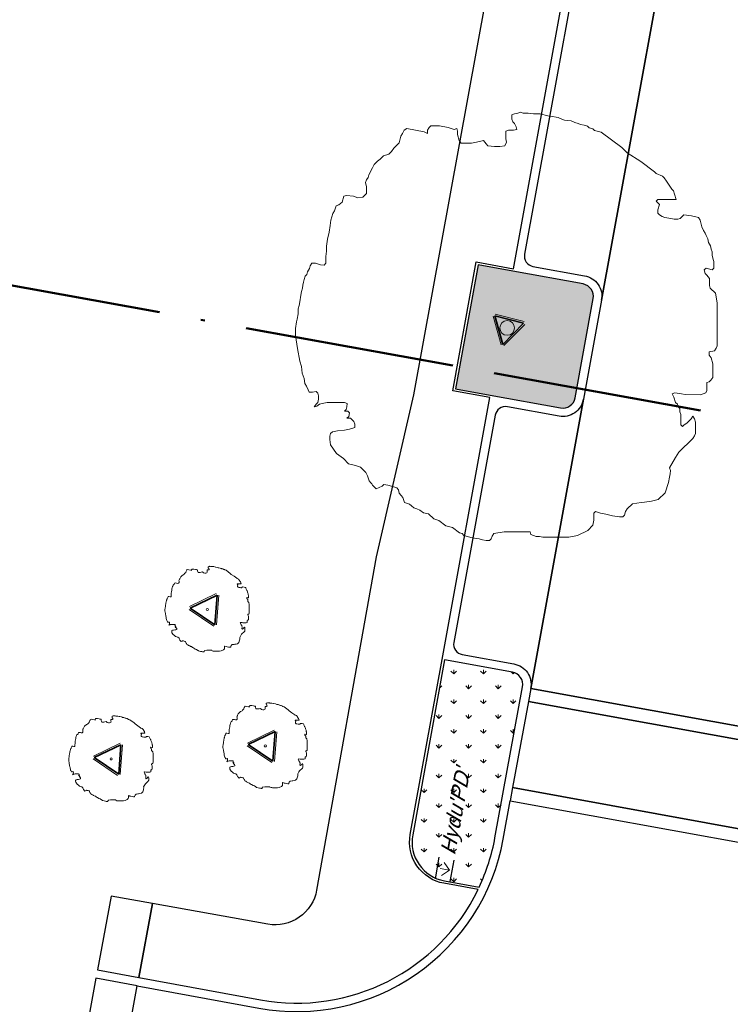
# Model space of a CAD drawing. Extents: x 131293 to 132236, y 397713 to 398701.
# Tile 56 of 63: x 131666 to 131683, y 398572 to 398595. Entities that reach past the tile are written whole.
import ezdxf
from ezdxf.enums import TextEntityAlignment as Align

# ---------------------------------------------------------------- set-up
doc = ezdxf.new("R2010")
doc.units = 0
doc.linetypes.add('AL-BLADSCHEIDING', pattern=[13, 5, -1, 0, -1, 5, -1])
for name, color, linetype, lineweight in [('B-boom @ 0.2', 7, 'Continuous', 18), ('N-GR-boombescherming @ 0.2', 2, 'Continuous', 25), ('N-GR-plantsoentekst @ 0.2', 190, 'Continuous', 25), ('X-AL-bladscheiding', 4, 'AL-BLADSCHEIDING', 50)]:
    doc.layers.add(name, color=color, linetype=linetype, lineweight=lineweight)
doc.layers.add('N-GR-arcering haagplantsoen', color=7, linetype='Continuous', lineweight=5, true_color=0x88bc76)
doc.layers.add('N-GR-open arcering sierplantsoen', color=7, linetype='Continuous', lineweight=5, true_color=0x54ab6a)
doc.layers.add('X-AL-contourlijnen', color=30, linetype='Continuous', plot=False)
doc.styles.add('CS Annotative', font='arial.ttf')

# ---------------------------------------------------------------- blocks, each defined once
blk = doc.blocks.new('*U102')
blk.add_lwpolyline([(-21.81, 7.49), (-22.22, 7.5), (-22.84, 7.7), (-23.25, 7.7), (-23.45, 7.39), (-23.55, 7.09), (-23.76, 6.68), (-23.86, 6.37), (-24.07, 6.17), (-24.17, 5.76), (-24.27, 5.45), (-24.33, 5.09), (-24.38, 4.73), (-24.48, 4.32), (-24.58, 3.91), (-24.69, 3.09), (-24.79, 2.68), (-24.89, 2.27), (-24.9, 1.66), (-25, 1.04), (-25.1, 0.74), (-25.21, -0.08), (-25.21, -0.9), (-24.95, -2.44), (-24.7, -3.98), (-24.5, -4.59), (-24.45, -5), (-24.4, -5.41), (-24.19, -6.03), (-24.09, -6.64), (-23.89, -6.95), (-23.68, -7.36), (-23.58, -7.67), (-23.17, -7.67), (-22.76, -7.57), (-22.56, -7.77), (-22.45, -8.08), (-22.46, -8.49), (-22.56, -8.9), (-22.76, -9.1), (-22.97, -9.41), (-22.66, -9.31), (-22.35, -9.1), (-22.05, -9), (-21.43, -8.9), (-20.51, -8.9), (-20, -8.9), (-19.38, -8.9), (-19.07, -9.01), (-19.08, -9.42), (-19.18, -9.72), (-19.38, -9.93), (-18.97, -9.93), (-18.77, -10.13), (-18.87, -10.54), (-19.08, -10.75), (-18.67, -10.75), (-18.26, -11.16), (-18.16, -11.47), (-18.16, -11.88), (-18.77, -12.08), (-19.39, -12.18), (-20.21, -12.28), (-20.82, -12.39), (-21.03, -12.59), (-21.13, -12.9), (-21.13, -13.31), (-21.03, -13.92), (-20.32, -14.95), (-19.5, -15.56), (-18.88, -16.18), (-18.06, -16.39), (-17.45, -16.59), (-16.84, -17.21), (-16.63, -17.62), (-16.43, -18.23), (-16.22, -18.44), (-16.12, -18.59), (-16.02, -18.75), (-15.61, -19.16), (-14.89, -18.85), (-14.69, -18.65), (-14.23, -18.75), (-13.77, -18.85), (-13.15, -19.06), (-12.95, -19.27), (-12.85, -19.67), (-12.64, -19.98), (-12.44, -20.19), (-12.23, -20.8), (-11.62, -21.01), (-11.41, -21.21), (-11.11, -21.42), (-10.75, -21.57), (-10.39, -21.73), (-9.98, -22.04), (-9.37, -22.14), (-8.75, -22.76), (-8.14, -22.96), (-7.32, -23.58), (-6.5, -23.78), (-5.68, -24.4), (-5.37, -24.5), (-5.17, -24.71), (-4.15, -25.02), (-3.33, -25.12), (-2.92, -25.23), (-2.51, -25.33), (-2.1, -25.33), (-1.89, -25.12), (-1.79, -24.82), (-1.58, -24.51), (-0.35, -24.31), (2.72, -24.31), (2.82, -24.62), (3.44, -24.83), (3.85, -24.83), (4.26, -24.93), (7.33, -24.94), (8.36, -24.73), (9.59, -24.12), (10.2, -23.51), (10.31, -22.89), (10.31, -22.07), (10.51, -21.87), (11.13, -22.08), (11.74, -22.18), (12.56, -22.39), (13.38, -22.49), (13.79, -22.49), (13.99, -22.29), (14.1, -21.88), (14.3, -21.57), (14.92, -20.96), (15.94, -20.8), (16.35, -20.75), (17.17, -20.65), (17.99, -20.45), (18.82, -19.63), (19.23, -18.4), (19.33, -17.79), (19.43, -17.38), (19.44, -16.97), (19.33, -16.66), (20.05, -15.43), (20.46, -14.82), (22.11, -13.18), (22.31, -12.87), (22.41, -12.57), (22.42, -11.24), (22.32, -10.83), (22.11, -10.52), (21.91, -10.83), (21.39, -11.34), (21.08, -11.54), (20.88, -11.75), (20.67, -11.54), (20.68, -10.31), (20.58, -10), (20.58, -9.59), (20.37, -9.39), (20.27, -9.08), (20.06, -8.87), (19.86, -8.26), (19.66, -7.85), (19.96, -7.75), (20.78, -7.85), (21.19, -7.95), (23.04, -7.96), (23.65, -7.75), (23.76, -7.45), (23.76, -7.04), (23.76, -6.52), (24.07, -6.42), (24.27, -6.22), (24.48, -5.91), (24.48, -4.27), (24.28, -3.55), (24.07, -3.25), (24.07, -2.84), (24.69, -2.74), (24.89, -2.43), (25, -2.12), (25.01, 3), (24.8, 4.13), (24.19, 4.75), (24.09, 5.05), (24.09, 5.87), (23.78, 6.28), (23.58, 6.49), (23.47, 6.9), (23.68, 7.1), (24.4, 6.9), (24.6, 7.1), (24.6, 7.92), (24.55, 8.13), (24.5, 8.33), (24.4, 8.64), (24.4, 9.05), (24.3, 9.36), (24.2, 9.76), (23.99, 10.18), (23.89, 10.59), (23.69, 11), (23.59, 11.3), (23.38, 11.61), (23.18, 12.02), (22.97, 12.84), (22.77, 13.15), (21.95, 13.36), (21.03, 13.46), (20.62, 13.05), (20.31, 12.95), (19.9, 12.95), (19.49, 13.05), (18.77, 13.16), (18.47, 13.26), (18.16, 13.46), (17.96, 13.67), (17.96, 14.08), (18.16, 14.69), (17.75, 15.11), (17.96, 15.31), (20.11, 15.31), (19.91, 15.92), (19.8, 16.33), (19.6, 16.54), (18.99, 17.46), (18.68, 17.87), (18.48, 18.08), (17.76, 18.38), (17.55, 18.59), (15.92, 19.82), (14.28, 20.85), (13.67, 21.47), (11.21, 23.31), (10.39, 23.52), (10.19, 23.73), (9.78, 23.83), (9.57, 24.04), (9.16, 24.14), (8.75, 24.24), (8.45, 24.34), (8.04, 24.45), (7.63, 24.65), (6.81, 24.76), (6.5, 24.86), (6.09, 25.07), (5.17, 25.22), (4.86, 25.27), (3.94, 25.48), (3.53, 25.48), (3.12, 25.48), (2.81, 25.53), (2.5, 25.58), (1.89, 25.59), (1.58, 25.69), (1.28, 25.59), (0.87, 25.48), (0.56, 25.38), (0.56, 24.87), (0.66, 24.56), (0.86, 24.36), (1.07, 23.95), (1.17, 23.64), (0.76, 23.54), (0.45, 23.54), (0.15, 23.54), (-0.16, 23.44), (-0.16, 22.52), (-0.06, 22.11), (-0.27, 21.7), (-0.88, 21.6), (-1.5, 21.6), (-2.32, 21.7), (-2.52, 21.91), (-2.83, 22.32), (-3.65, 22.11), (-4.26, 22.01), (-5.49, 22.01), (-5.7, 22.32), (-5.9, 23.04), (-5.9, 23.45), (-6, 23.76), (-6.31, 23.65), (-6.67, 23.76), (-7.03, 23.86), (-8.05, 24.07), (-9.08, 24.07), (-9.28, 23.87), (-9.49, 23.56), (-9.49, 23.15), (-9.9, 23.35), (-10.92, 23.56), (-11.95, 23.77), (-12.25, 23.56), (-12.46, 23.15), (-12.66, 22.85), (-12.87, 22.03), (-13.49, 21.41), (-13.79, 21), (-14.1, 20.7), (-14.72, 20.49), (-15.13, 20.08), (-15.44, 19.88), (-15.64, 19.68), (-15.85, 19.47), (-16.05, 19.06), (-16.46, 18.24), (-16.57, 17.93), (-16.77, 17.63), (-16.88, 17.32), (-16.77, 16.81), (-16.77, 15.99), (-17.19, 15.58), (-17.8, 15.48), (-18.31, 15.68), (-19.13, 15.79), (-19.44, 15.69), (-19.65, 14.97), (-20.06, 14.66), (-20.36, 14.56), (-20.57, 13.95), (-20.78, 13.64), (-20.98, 12.82), (-21.09, 12.21), (-21.19, 11.39), (-21.4, 10.57), (-21.5, 9.75), (-21.5, 9.13), (-21.6, 8.52), (-21.61, 7.7), (-21.81, 7.49)])
at = {"lineweight": 18}
blk.add_circle((0, 0), 0.875, dxfattribs=at)
blk = doc.blocks.new('CS Boombescherming')
at = {"lineweight": 5}
for p, q in [((-2.11, 0.34), (1.07, 1.88)), ((1.09, -1.84), (1.36, 1.68)), ((-2.14, 0), (0.78, -1.99))]:
    blk.add_line(p, q, dxfattribs=at)
at = {"lineweight": 35}
for p, q in [((-2.03, 0.16), (1.16, 1.7)), ((0.9, -1.83), (1.16, 1.7)), ((-2.03, 0.16), (0.9, -1.83))]:
    blk.add_line(p, q, dxfattribs=at)
blk = doc.blocks.new('*U166')
blk.add_lwpolyline([(-4.36, 1.5), (-4.44, 1.5), (-4.57, 1.54), (-4.65, 1.54), (-4.69, 1.48), (-4.71, 1.42), (-4.75, 1.34), (-4.77, 1.27), (-4.81, 1.23), (-4.83, 1.15), (-4.85, 1.09), (-4.87, 1.02), (-4.88, 0.95), (-4.9, 0.86), (-4.92, 0.78), (-4.94, 0.62), (-4.96, 0.54), (-4.98, 0.45), (-4.98, 0.33), (-5, 0.21), (-5.02, 0.15), (-5.04, -0.02), (-5.04, -0.18), (-4.99, -0.49), (-4.94, -0.8), (-4.9, -0.92), (-4.89, -1), (-4.88, -1.08), (-4.84, -1.21), (-4.82, -1.33), (-4.78, -1.39), (-4.74, -1.47), (-4.72, -1.53), (-4.63, -1.53), (-4.55, -1.51), (-4.51, -1.55), (-4.49, -1.62), (-4.49, -1.7), (-4.51, -1.78), (-4.55, -1.82), (-4.59, -1.88), (-4.53, -1.86), (-4.47, -1.82), (-4.41, -1.8), (-4.29, -1.78), (-4.1, -1.78), (-4, -1.78), (-3.88, -1.78), (-3.81, -1.8), (-3.82, -1.88), (-3.84, -1.94), (-3.88, -1.99), (-3.79, -1.99), (-3.75, -2.03), (-3.77, -2.11), (-3.82, -2.15), (-3.73, -2.15), (-3.65, -2.23), (-3.63, -2.29), (-3.63, -2.38), (-3.75, -2.42), (-3.88, -2.44), (-4.04, -2.46), (-4.16, -2.48), (-4.21, -2.52), (-4.23, -2.58), (-4.23, -2.66), (-4.21, -2.78), (-4.06, -2.99), (-3.9, -3.11), (-3.78, -3.24), (-3.61, -3.28), (-3.49, -3.32), (-3.37, -3.44), (-3.33, -3.52), (-3.29, -3.65), (-3.24, -3.69), (-3.22, -3.72), (-3.2, -3.75), (-3.12, -3.83), (-2.98, -3.77), (-2.94, -3.73), (-2.85, -3.75), (-2.75, -3.77), (-2.63, -3.81), (-2.59, -3.85), (-2.57, -3.93), (-2.53, -4), (-2.49, -4.04), (-2.45, -4.16), (-2.32, -4.2), (-2.28, -4.24), (-2.22, -4.28), (-2.15, -4.31), (-2.08, -4.35), (-2, -4.41), (-1.87, -4.43), (-1.75, -4.55), (-1.63, -4.59), (-1.46, -4.72), (-1.3, -4.76), (-1.14, -4.88), (-1.07, -4.9), (-1.03, -4.94), (-0.83, -5), (-0.67, -5.02), (-0.58, -5.05), (-0.5, -5.07), (-0.42, -5.07), (-0.38, -5.02), (-0.36, -4.96), (-0.32, -4.9), (-0.07, -4.86), (0.54, -4.86), (0.56, -4.92), (0.69, -4.97), (0.77, -4.97), (0.85, -4.99), (1.47, -4.99), (1.67, -4.95), (1.92, -4.82), (2.04, -4.7), (2.06, -4.58), (2.06, -4.41), (2.1, -4.37), (2.23, -4.42), (2.35, -4.44), (2.51, -4.48), (2.68, -4.5), (2.76, -4.5), (2.8, -4.46), (2.82, -4.38), (2.86, -4.31), (2.98, -4.19), (3.19, -4.16), (3.27, -4.15), (3.43, -4.13), (3.6, -4.09), (3.76, -3.93), (3.85, -3.68), (3.87, -3.56), (3.89, -3.48), (3.89, -3.39), (3.87, -3.33), (4.01, -3.09), (4.09, -2.96), (4.42, -2.64), (4.46, -2.57), (4.48, -2.51), (4.48, -2.25), (4.46, -2.17), (4.42, -2.1), (4.38, -2.17), (4.28, -2.27), (4.22, -2.31), (4.18, -2.35), (4.13, -2.31), (4.14, -2.06), (4.12, -2), (4.12, -1.92), (4.07, -1.88), (4.05, -1.82), (4.01, -1.77), (3.97, -1.65), (3.93, -1.57), (3.99, -1.55), (4.16, -1.57), (4.24, -1.59), (4.61, -1.59), (4.73, -1.55), (4.75, -1.49), (4.75, -1.41), (4.75, -1.3), (4.81, -1.28), (4.85, -1.24), (4.9, -1.18), (4.9, -0.85), (4.86, -0.71), (4.81, -0.65), (4.81, -0.57), (4.94, -0.55), (4.98, -0.49), (5, -0.42), (5, 0.6), (4.96, 0.83), (4.84, 0.95), (4.82, 1.01), (4.82, 1.17), (4.76, 1.26), (4.72, 1.3), (4.69, 1.38), (4.74, 1.42), (4.88, 1.38), (4.92, 1.42), (4.92, 1.58), (4.91, 1.63), (4.9, 1.67), (4.88, 1.73), (4.88, 1.81), (4.86, 1.87), (4.84, 1.95), (4.8, 2.04), (4.78, 2.12), (4.74, 2.2), (4.72, 2.26), (4.68, 2.32), (4.64, 2.4), (4.59, 2.57), (4.55, 2.63), (4.39, 2.67), (4.21, 2.69), (4.12, 2.61), (4.06, 2.59), (3.98, 2.59), (3.9, 2.61), (3.75, 2.63), (3.69, 2.65), (3.63, 2.69), (3.59, 2.73), (3.59, 2.82), (3.63, 2.94), (3.55, 3.02), (3.59, 3.06), (4.02, 3.06), (3.98, 3.18), (3.96, 3.27), (3.92, 3.31), (3.8, 3.49), (3.74, 3.57), (3.7, 3.62), (3.55, 3.68), (3.51, 3.72), (3.18, 3.96), (2.86, 4.17), (2.73, 4.29), (2.24, 4.66), (2.08, 4.7), (2.04, 4.75), (1.96, 4.77), (1.91, 4.81), (1.83, 4.83), (1.75, 4.85), (1.69, 4.87), (1.61, 4.89), (1.53, 4.93), (1.36, 4.95), (1.3, 4.97), (1.22, 5.01), (1.03, 5.04), (0.97, 5.05), (0.79, 5.1), (0.71, 5.1), (0.62, 5.1), (0.56, 5.11), (0.5, 5.12), (0.38, 5.12), (0.32, 5.14), (0.26, 5.12), (0.17, 5.1), (0.11, 5.08), (0.11, 4.97), (0.13, 4.91), (0.17, 4.87), (0.21, 4.79), (0.23, 4.73), (0.15, 4.71), (0.09, 4.71), (0.03, 4.71), (-0.03, 4.69), (-0.03, 4.5), (-0.01, 4.42), (-0.05, 4.34), (-0.18, 4.32), (-0.3, 4.32), (-0.46, 4.34), (-0.5, 4.38), (-0.57, 4.46), (-0.73, 4.42), (-0.85, 4.4), (-1.1, 4.4), (-1.14, 4.46), (-1.18, 4.61), (-1.18, 4.69), (-1.2, 4.75), (-1.26, 4.73), (-1.33, 4.75), (-1.41, 4.77), (-1.61, 4.81), (-1.82, 4.81), (-1.86, 4.77), (-1.9, 4.71), (-1.9, 4.63), (-1.98, 4.67), (-2.18, 4.71), (-2.39, 4.75), (-2.45, 4.71), (-2.49, 4.63), (-2.53, 4.57), (-2.57, 4.41), (-2.7, 4.28), (-2.76, 4.2), (-2.82, 4.14), (-2.94, 4.1), (-3.03, 4.02), (-3.09, 3.98), (-3.13, 3.94), (-3.17, 3.89), (-3.21, 3.81), (-3.29, 3.65), (-3.31, 3.59), (-3.35, 3.53), (-3.38, 3.46), (-3.35, 3.36), (-3.35, 3.2), (-3.44, 3.12), (-3.56, 3.1), (-3.66, 3.14), (-3.83, 3.16), (-3.89, 3.14), (-3.93, 2.99), (-4.01, 2.93), (-4.07, 2.91), (-4.11, 2.79), (-4.16, 2.73), (-4.2, 2.56), (-4.22, 2.44), (-4.24, 2.28), (-4.28, 2.11), (-4.3, 1.95), (-4.3, 1.83), (-4.32, 1.7), (-4.32, 1.54), (-4.36, 1.5)])
at = {"lineweight": 18}
blk.add_circle((0, 0), 0.125, dxfattribs=at)
blk = doc.blocks.new('*U167')
blk.add_lwpolyline([(-4.36, 1.5), (-4.44, 1.5), (-4.57, 1.54), (-4.65, 1.54), (-4.69, 1.48), (-4.71, 1.42), (-4.75, 1.34), (-4.77, 1.27), (-4.81, 1.23), (-4.83, 1.15), (-4.85, 1.09), (-4.87, 1.02), (-4.88, 0.95), (-4.9, 0.86), (-4.92, 0.78), (-4.94, 0.62), (-4.96, 0.54), (-4.98, 0.45), (-4.98, 0.33), (-5, 0.21), (-5.02, 0.15), (-5.04, -0.02), (-5.04, -0.18), (-4.99, -0.49), (-4.94, -0.8), (-4.9, -0.92), (-4.89, -1), (-4.88, -1.08), (-4.84, -1.21), (-4.82, -1.33), (-4.78, -1.39), (-4.74, -1.47), (-4.72, -1.53), (-4.63, -1.53), (-4.55, -1.51), (-4.51, -1.55), (-4.49, -1.62), (-4.49, -1.7), (-4.51, -1.78), (-4.55, -1.82), (-4.59, -1.88), (-4.53, -1.86), (-4.47, -1.82), (-4.41, -1.8), (-4.29, -1.78), (-4.1, -1.78), (-4, -1.78), (-3.88, -1.78), (-3.81, -1.8), (-3.82, -1.88), (-3.84, -1.94), (-3.88, -1.99), (-3.79, -1.99), (-3.75, -2.03), (-3.77, -2.11), (-3.82, -2.15), (-3.73, -2.15), (-3.65, -2.23), (-3.63, -2.29), (-3.63, -2.38), (-3.75, -2.42), (-3.88, -2.44), (-4.04, -2.46), (-4.16, -2.48), (-4.21, -2.52), (-4.23, -2.58), (-4.23, -2.66), (-4.21, -2.78), (-4.06, -2.99), (-3.9, -3.11), (-3.78, -3.24), (-3.61, -3.28), (-3.49, -3.32), (-3.37, -3.44), (-3.33, -3.52), (-3.29, -3.65), (-3.24, -3.69), (-3.22, -3.72), (-3.2, -3.75), (-3.12, -3.83), (-2.98, -3.77), (-2.94, -3.73), (-2.85, -3.75), (-2.75, -3.77), (-2.63, -3.81), (-2.59, -3.85), (-2.57, -3.93), (-2.53, -4), (-2.49, -4.04), (-2.45, -4.16), (-2.32, -4.2), (-2.28, -4.24), (-2.22, -4.28), (-2.15, -4.31), (-2.08, -4.35), (-2, -4.41), (-1.87, -4.43), (-1.75, -4.55), (-1.63, -4.59), (-1.46, -4.72), (-1.3, -4.76), (-1.14, -4.88), (-1.07, -4.9), (-1.03, -4.94), (-0.83, -5), (-0.67, -5.02), (-0.58, -5.05), (-0.5, -5.07), (-0.42, -5.07), (-0.38, -5.02), (-0.36, -4.96), (-0.32, -4.9), (-0.07, -4.86), (0.54, -4.86), (0.56, -4.92), (0.69, -4.97), (0.77, -4.97), (0.85, -4.99), (1.47, -4.99), (1.67, -4.95), (1.92, -4.82), (2.04, -4.7), (2.06, -4.58), (2.06, -4.41), (2.1, -4.37), (2.23, -4.42), (2.35, -4.44), (2.51, -4.48), (2.68, -4.5), (2.76, -4.5), (2.8, -4.46), (2.82, -4.38), (2.86, -4.31), (2.98, -4.19), (3.19, -4.16), (3.27, -4.15), (3.43, -4.13), (3.6, -4.09), (3.76, -3.93), (3.85, -3.68), (3.87, -3.56), (3.89, -3.48), (3.89, -3.39), (3.87, -3.33), (4.01, -3.09), (4.09, -2.96), (4.42, -2.64), (4.46, -2.57), (4.48, -2.51), (4.48, -2.25), (4.46, -2.17), (4.42, -2.1), (4.38, -2.17), (4.28, -2.27), (4.22, -2.31), (4.18, -2.35), (4.13, -2.31), (4.14, -2.06), (4.12, -2), (4.12, -1.92), (4.07, -1.88), (4.05, -1.82), (4.01, -1.77), (3.97, -1.65), (3.93, -1.57), (3.99, -1.55), (4.16, -1.57), (4.24, -1.59), (4.61, -1.59), (4.73, -1.55), (4.75, -1.49), (4.75, -1.41), (4.75, -1.3), (4.81, -1.28), (4.85, -1.24), (4.9, -1.18), (4.9, -0.85), (4.86, -0.71), (4.81, -0.65), (4.81, -0.57), (4.94, -0.55), (4.98, -0.49), (5, -0.42), (5, 0.6), (4.96, 0.83), (4.84, 0.95), (4.82, 1.01), (4.82, 1.17), (4.76, 1.26), (4.72, 1.3), (4.69, 1.38), (4.74, 1.42), (4.88, 1.38), (4.92, 1.42), (4.92, 1.58), (4.91, 1.63), (4.9, 1.67), (4.88, 1.73), (4.88, 1.81), (4.86, 1.87), (4.84, 1.95), (4.8, 2.04), (4.78, 2.12), (4.74, 2.2), (4.72, 2.26), (4.68, 2.32), (4.64, 2.4), (4.59, 2.57), (4.55, 2.63), (4.39, 2.67), (4.21, 2.69), (4.12, 2.61), (4.06, 2.59), (3.98, 2.59), (3.9, 2.61), (3.75, 2.63), (3.69, 2.65), (3.63, 2.69), (3.59, 2.73), (3.59, 2.82), (3.63, 2.94), (3.55, 3.02), (3.59, 3.06), (4.02, 3.06), (3.98, 3.18), (3.96, 3.27), (3.92, 3.31), (3.8, 3.49), (3.74, 3.57), (3.7, 3.62), (3.55, 3.68), (3.51, 3.72), (3.18, 3.96), (2.86, 4.17), (2.73, 4.29), (2.24, 4.66), (2.08, 4.7), (2.04, 4.75), (1.96, 4.77), (1.91, 4.81), (1.83, 4.83), (1.75, 4.85), (1.69, 4.87), (1.61, 4.89), (1.53, 4.93), (1.36, 4.95), (1.3, 4.97), (1.22, 5.01), (1.03, 5.04), (0.97, 5.05), (0.79, 5.1), (0.71, 5.1), (0.62, 5.1), (0.56, 5.11), (0.5, 5.12), (0.38, 5.12), (0.32, 5.14), (0.26, 5.12), (0.17, 5.1), (0.11, 5.08), (0.11, 4.97), (0.13, 4.91), (0.17, 4.87), (0.21, 4.79), (0.23, 4.73), (0.15, 4.71), (0.09, 4.71), (0.03, 4.71), (-0.03, 4.69), (-0.03, 4.5), (-0.01, 4.42), (-0.05, 4.34), (-0.18, 4.32), (-0.3, 4.32), (-0.46, 4.34), (-0.5, 4.38), (-0.57, 4.46), (-0.73, 4.42), (-0.85, 4.4), (-1.1, 4.4), (-1.14, 4.46), (-1.18, 4.61), (-1.18, 4.69), (-1.2, 4.75), (-1.26, 4.73), (-1.33, 4.75), (-1.41, 4.77), (-1.61, 4.81), (-1.82, 4.81), (-1.86, 4.77), (-1.9, 4.71), (-1.9, 4.63), (-1.98, 4.67), (-2.18, 4.71), (-2.39, 4.75), (-2.45, 4.71), (-2.49, 4.63), (-2.53, 4.57), (-2.57, 4.41), (-2.7, 4.28), (-2.76, 4.2), (-2.82, 4.14), (-2.94, 4.1), (-3.03, 4.02), (-3.09, 3.98), (-3.13, 3.94), (-3.17, 3.89), (-3.21, 3.81), (-3.29, 3.65), (-3.31, 3.59), (-3.35, 3.53), (-3.38, 3.46), (-3.35, 3.36), (-3.35, 3.2), (-3.44, 3.12), (-3.56, 3.1), (-3.66, 3.14), (-3.83, 3.16), (-3.89, 3.14), (-3.93, 2.99), (-4.01, 2.93), (-4.07, 2.91), (-4.11, 2.79), (-4.16, 2.73), (-4.2, 2.56), (-4.22, 2.44), (-4.24, 2.28), (-4.28, 2.11), (-4.3, 1.95), (-4.3, 1.83), (-4.32, 1.7), (-4.32, 1.54), (-4.36, 1.5)])
at = {"lineweight": 18}
blk.add_circle((0, 0), 0.125, dxfattribs=at)
blk = doc.blocks.new('*U168')
blk.add_lwpolyline([(-4.36, 1.5), (-4.44, 1.5), (-4.57, 1.54), (-4.65, 1.54), (-4.69, 1.48), (-4.71, 1.42), (-4.75, 1.34), (-4.77, 1.27), (-4.81, 1.23), (-4.83, 1.15), (-4.85, 1.09), (-4.87, 1.02), (-4.88, 0.95), (-4.9, 0.86), (-4.92, 0.78), (-4.94, 0.62), (-4.96, 0.54), (-4.98, 0.45), (-4.98, 0.33), (-5, 0.21), (-5.02, 0.15), (-5.04, -0.02), (-5.04, -0.18), (-4.99, -0.49), (-4.94, -0.8), (-4.9, -0.92), (-4.89, -1), (-4.88, -1.08), (-4.84, -1.21), (-4.82, -1.33), (-4.78, -1.39), (-4.74, -1.47), (-4.72, -1.53), (-4.63, -1.53), (-4.55, -1.51), (-4.51, -1.55), (-4.49, -1.62), (-4.49, -1.7), (-4.51, -1.78), (-4.55, -1.82), (-4.59, -1.88), (-4.53, -1.86), (-4.47, -1.82), (-4.41, -1.8), (-4.29, -1.78), (-4.1, -1.78), (-4, -1.78), (-3.88, -1.78), (-3.81, -1.8), (-3.82, -1.88), (-3.84, -1.94), (-3.88, -1.99), (-3.79, -1.99), (-3.75, -2.03), (-3.77, -2.11), (-3.82, -2.15), (-3.73, -2.15), (-3.65, -2.23), (-3.63, -2.29), (-3.63, -2.38), (-3.75, -2.42), (-3.88, -2.44), (-4.04, -2.46), (-4.16, -2.48), (-4.21, -2.52), (-4.23, -2.58), (-4.23, -2.66), (-4.21, -2.78), (-4.06, -2.99), (-3.9, -3.11), (-3.78, -3.24), (-3.61, -3.28), (-3.49, -3.32), (-3.37, -3.44), (-3.33, -3.52), (-3.29, -3.65), (-3.24, -3.69), (-3.22, -3.72), (-3.2, -3.75), (-3.12, -3.83), (-2.98, -3.77), (-2.94, -3.73), (-2.85, -3.75), (-2.75, -3.77), (-2.63, -3.81), (-2.59, -3.85), (-2.57, -3.93), (-2.53, -4), (-2.49, -4.04), (-2.45, -4.16), (-2.32, -4.2), (-2.28, -4.24), (-2.22, -4.28), (-2.15, -4.31), (-2.08, -4.35), (-2, -4.41), (-1.87, -4.43), (-1.75, -4.55), (-1.63, -4.59), (-1.46, -4.72), (-1.3, -4.76), (-1.14, -4.88), (-1.07, -4.9), (-1.03, -4.94), (-0.83, -5), (-0.67, -5.02), (-0.58, -5.05), (-0.5, -5.07), (-0.42, -5.07), (-0.38, -5.02), (-0.36, -4.96), (-0.32, -4.9), (-0.07, -4.86), (0.54, -4.86), (0.56, -4.92), (0.69, -4.97), (0.77, -4.97), (0.85, -4.99), (1.47, -4.99), (1.67, -4.95), (1.92, -4.82), (2.04, -4.7), (2.06, -4.58), (2.06, -4.41), (2.1, -4.37), (2.23, -4.42), (2.35, -4.44), (2.51, -4.48), (2.68, -4.5), (2.76, -4.5), (2.8, -4.46), (2.82, -4.38), (2.86, -4.31), (2.98, -4.19), (3.19, -4.16), (3.27, -4.15), (3.43, -4.13), (3.6, -4.09), (3.76, -3.93), (3.85, -3.68), (3.87, -3.56), (3.89, -3.48), (3.89, -3.39), (3.87, -3.33), (4.01, -3.09), (4.09, -2.96), (4.42, -2.64), (4.46, -2.57), (4.48, -2.51), (4.48, -2.25), (4.46, -2.17), (4.42, -2.1), (4.38, -2.17), (4.28, -2.27), (4.22, -2.31), (4.18, -2.35), (4.13, -2.31), (4.14, -2.06), (4.12, -2), (4.12, -1.92), (4.07, -1.88), (4.05, -1.82), (4.01, -1.77), (3.97, -1.65), (3.93, -1.57), (3.99, -1.55), (4.16, -1.57), (4.24, -1.59), (4.61, -1.59), (4.73, -1.55), (4.75, -1.49), (4.75, -1.41), (4.75, -1.3), (4.81, -1.28), (4.85, -1.24), (4.9, -1.18), (4.9, -0.85), (4.86, -0.71), (4.81, -0.65), (4.81, -0.57), (4.94, -0.55), (4.98, -0.49), (5, -0.42), (5, 0.6), (4.96, 0.83), (4.84, 0.95), (4.82, 1.01), (4.82, 1.17), (4.76, 1.26), (4.72, 1.3), (4.69, 1.38), (4.74, 1.42), (4.88, 1.38), (4.92, 1.42), (4.92, 1.58), (4.91, 1.63), (4.9, 1.67), (4.88, 1.73), (4.88, 1.81), (4.86, 1.87), (4.84, 1.95), (4.8, 2.04), (4.78, 2.12), (4.74, 2.2), (4.72, 2.26), (4.68, 2.32), (4.64, 2.4), (4.59, 2.57), (4.55, 2.63), (4.39, 2.67), (4.21, 2.69), (4.12, 2.61), (4.06, 2.59), (3.98, 2.59), (3.9, 2.61), (3.75, 2.63), (3.69, 2.65), (3.63, 2.69), (3.59, 2.73), (3.59, 2.82), (3.63, 2.94), (3.55, 3.02), (3.59, 3.06), (4.02, 3.06), (3.98, 3.18), (3.96, 3.27), (3.92, 3.31), (3.8, 3.49), (3.74, 3.57), (3.7, 3.62), (3.55, 3.68), (3.51, 3.72), (3.18, 3.96), (2.86, 4.17), (2.73, 4.29), (2.24, 4.66), (2.08, 4.7), (2.04, 4.75), (1.96, 4.77), (1.91, 4.81), (1.83, 4.83), (1.75, 4.85), (1.69, 4.87), (1.61, 4.89), (1.53, 4.93), (1.36, 4.95), (1.3, 4.97), (1.22, 5.01), (1.03, 5.04), (0.97, 5.05), (0.79, 5.1), (0.71, 5.1), (0.62, 5.1), (0.56, 5.11), (0.5, 5.12), (0.38, 5.12), (0.32, 5.14), (0.26, 5.12), (0.17, 5.1), (0.11, 5.08), (0.11, 4.97), (0.13, 4.91), (0.17, 4.87), (0.21, 4.79), (0.23, 4.73), (0.15, 4.71), (0.09, 4.71), (0.03, 4.71), (-0.03, 4.69), (-0.03, 4.5), (-0.01, 4.42), (-0.05, 4.34), (-0.18, 4.32), (-0.3, 4.32), (-0.46, 4.34), (-0.5, 4.38), (-0.57, 4.46), (-0.73, 4.42), (-0.85, 4.4), (-1.1, 4.4), (-1.14, 4.46), (-1.18, 4.61), (-1.18, 4.69), (-1.2, 4.75), (-1.26, 4.73), (-1.33, 4.75), (-1.41, 4.77), (-1.61, 4.81), (-1.82, 4.81), (-1.86, 4.77), (-1.9, 4.71), (-1.9, 4.63), (-1.98, 4.67), (-2.18, 4.71), (-2.39, 4.75), (-2.45, 4.71), (-2.49, 4.63), (-2.53, 4.57), (-2.57, 4.41), (-2.7, 4.28), (-2.76, 4.2), (-2.82, 4.14), (-2.94, 4.1), (-3.03, 4.02), (-3.09, 3.98), (-3.13, 3.94), (-3.17, 3.89), (-3.21, 3.81), (-3.29, 3.65), (-3.31, 3.59), (-3.35, 3.53), (-3.38, 3.46), (-3.35, 3.36), (-3.35, 3.2), (-3.44, 3.12), (-3.56, 3.1), (-3.66, 3.14), (-3.83, 3.16), (-3.89, 3.14), (-3.93, 2.99), (-4.01, 2.93), (-4.07, 2.91), (-4.11, 2.79), (-4.16, 2.73), (-4.2, 2.56), (-4.22, 2.44), (-4.24, 2.28), (-4.28, 2.11), (-4.3, 1.95), (-4.3, 1.83), (-4.32, 1.7), (-4.32, 1.54), (-4.36, 1.5)])
at = {"lineweight": 18}
blk.add_circle((0, 0), 0.125, dxfattribs=at)
blk = doc.blocks.new('CS Plantsoentekst')
at = {"linetype": 'Continuous', "lineweight": 18}
for q in [(-2.6, 0.23), (-1.8, 0.56), (-1, 0.23)]:
    blk.add_line((-1.8, -0.56), q, dxfattribs=at)
at = {"flags": 128}
for points in [[(-3.1, 0.9), (-0.5, 0.9)], [(-3.1, -0.9), (-0.5, -0.9)]]:
    blk.add_lwpolyline(points, dxfattribs=at)
at = {"style": 'CS Annotative', "oblique": 20}
blk.add_attdef('Plantsoensoort', text='', height=1.8, dxfattribs=at).set_placement((0, 0), align=Align.MIDDLE_LEFT)

msp = doc.modelspace()

# ---------------------------------------------------------------- hatches: boundary and pattern name
at = {"layer": 'N-GR-arcering haagplantsoen'}
h = msp.add_hatch(color=256, dxfattribs=at)
h.dxf.hatch_style = 1
edge = h.paths.add_edge_path()
edge.add_arc((131679.166, 398588.54), 0.3, 349.6726, 439.6726)
edge.add_line((131679.22, 398588.836), (131677.547, 398589.14))
edge.add_line((131677.547, 398589.14), (131676.721, 398589.291))
edge.add_line((131676.721, 398589.291), (131676.183, 398586.339))
edge.add_line((131676.183, 398586.339), (131677.009, 398586.189))
edge.add_line((131677.009, 398586.189), (131678.682, 398585.884))
edge.add_arc((131678.736, 398586.179), 0.3, 259.6726, 349.6726)
edge.add_line((131679.031, 398586.125), (131679.461, 398588.487))
at = {"layer": 'N-GR-open arcering sierplantsoen'}
h = msp.add_hatch(dxfattribs=at)
h.set_pattern_fill('CS-SIERPLANTSOEN', color=256, scale=0.1)
h.set_pattern_definition([(90, (136736.54788, 397135.2811), (-0.35355339, 0.35355339), [0.09375, -0.61335678]), (45, (136736.5479, 397135.2811), (-0.35355339, 0.35355339), [0.09375, -0.40625]), (135, (136736.5479, 397135.2811), (-0.35355339, -0.35355339), [0.09375, -0.40625])])
edge = h.paths.add_edge_path()
edge.add_arc((131677.481, 398579.293), 0.3, 349.6726, 439.6726)
edge.add_line((131677.535, 398579.588), (131675.921, 398579.882))
edge.add_line((131675.921, 398579.882), (131675.161, 398575.71))
edge.add_arc((131676.086, 398575.542), 0.94, 169.6726, 259.6726)
edge.add_line((131675.917, 398574.617), (131676.744, 398574.466))
edge.add_arc((131672.399, 398576.504), 4.8, 334.8769, 349.6726)
edge.add_line((131677.121, 398575.644), (131677.776, 398579.239))

# ---------------------------------------------------------------- linework, layer by layer
at = {"layer": 'X-AL-bladscheiding', "flags": 128}
msp.add_lwpolyline([(131625.542, 398596.08), (131737.706, 398575.704)], dxfattribs=at)
at = {"layer": 'X-AL-contourlijnen', "flags": 128}
for points in [[(131680.587, 398636.805), (131679.621, 398632.113), (131682.538, 398631.512, -0.407541), (131686.449, 398625.718), (131686.413, 398625.522), (131686.112, 398623.868), (131686.076, 398623.671), (131684.821, 398616.784), (131684.391, 398614.423), (131682.239, 398602.617), (131681.809, 398600.256), (131679.658, 398588.451), (131679.228, 398586.09), (131677.973, 398579.203), (131683.755, 398578.149), (131696.311, 398646.989)], [(131681.838, 398622.727), (131675.181, 398586.198), (131674.292, 398582.335), (131672.873, 398574.394, -0.414325), (131671.712, 398573.585), (131668.96, 398574.078), (131668.637, 398572.313), (131671.534, 398571.783, 0.337096), (131676.718, 398574.41), (131675.906, 398574.558, -0.414214), (131675.102, 398575.721), (131675.862, 398579.893), (131676.999, 398586.13), (131676.113, 398586.291), (131676.673, 398589.361), (131677.558, 398589.199), (131679.58, 398600.297), (131678.695, 398600.458), (131679.254, 398603.527), (131680.139, 398603.366), (131682.162, 398614.463)], [(131667.906, 398568.323), (131668.601, 398572.117), (131671.498, 398571.586, 0.414484), (131677.318, 398575.608), (131677.485, 398576.527), (131683.267, 398575.473), (131683.213, 398575.173, 0.413247), (131687.218, 398569.36)]]:
    msp.add_lwpolyline(points, format="xyb", dxfattribs=at)
for points in [[(131681.809, 398600.256, -0.414214), (131681.228, 398599.854), (131679.998, 398600.078, 0.414214), (131679.707, 398599.877), (131677.825, 398589.547, 0.414214), (131678.026, 398589.256), (131679.256, 398589.032, -0.414214), (131679.658, 398588.451)], [(131679.461, 398588.487, 0.414214), (131679.22, 398588.836), (131677.547, 398589.14), (131676.721, 398589.291), (131676.183, 398586.339), (131677.009, 398586.189), (131678.682, 398585.884, 0.414214), (131679.031, 398586.125)], [(131679.228, 398586.09, -0.414214), (131678.646, 398585.687), (131677.416, 398585.911, 0.414214), (131677.125, 398585.71), (131676.139, 398580.299, 0.414214), (131676.341, 398580.009), (131677.57, 398579.785, -0.414214), (131677.973, 398579.203)], [(131679.228, 398586.09, -0.414214), (131678.646, 398585.687), (131677.416, 398585.911, 0.414214), (131677.125, 398585.71), (131676.139, 398580.299, 0.414214), (131676.341, 398580.009), (131677.57, 398579.785, -0.414214), (131677.973, 398579.203)], [(131677.776, 398579.239, 0.414214), (131677.535, 398579.588), (131675.921, 398579.882), (131675.161, 398575.71, 0.414214), (131675.917, 398574.617), (131676.744, 398574.466, 0.064648), (131677.121, 398575.644)]]:
    msp.add_lwpolyline(points, format="xyb", close=True, dxfattribs=at)
for points in [[(131677.973, 398579.203), (131677.916, 398578.893), (131683.699, 398577.839), (131683.755, 398578.149)], [(131683.699, 398577.839), (131677.916, 398578.893), (131677.541, 398576.837), (131683.324, 398575.783)], [(131677.541, 398576.837), (131677.485, 398576.527), (131683.267, 398575.473), (131683.324, 398575.783)], [(131668.96, 398574.078), (131667.976, 398574.255), (131667.653, 398572.494), (131668.637, 398572.313)], [(131668.601, 398572.117), (131667.617, 398572.297), (131666.922, 398568.503), (131667.906, 398568.323)]]:
    msp.add_lwpolyline(points, close=True, dxfattribs=at)

# ---------------------------------------------------------------- block references
at = {"layer": 'B-boom @ 0.2', "xscale": 0.2, "yscale": 0.2, "zscale": 0.2}
for name, p in [('*U102', (131677.411, 398587.79)), ('*U167', (131670.269, 398581.083)), ('*U168', (131671.65, 398577.831)), ('*U166', (131667.978, 398577.521))]:
    msp.add_blockref(name, p, dxfattribs=at)
at = {"layer": 'N-GR-boombescherming @ 0.2', "xscale": 0.2, "yscale": 0.2, "zscale": 0.2, "rotation": 79.7}
msp.add_blockref('CS Boombescherming', (131677.411, 398587.79), dxfattribs=at)
at = {"layer": 'N-GR-boombescherming @ 0.2', "xscale": 0.2, "yscale": 0.2, "zscale": 0.2}
for p in [(131670.269, 398581.083), (131671.65, 398577.831), (131667.978, 398577.521)]:
    msp.add_blockref('CS Boombescherming', p, dxfattribs=at)
at = {"layer": 'N-GR-plantsoentekst @ 0.2', "xscale": 0.2, "yscale": 0.2, "zscale": 0.2, "rotation": 79.70420456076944}
msp.add_blockref('CS Plantsoentekst', (131675.988, 398575.244), dxfattribs=at).add_auto_attribs({'Plantsoensoort': "Hydu'PD'"})

doc.saveas('drawing.dxf')
